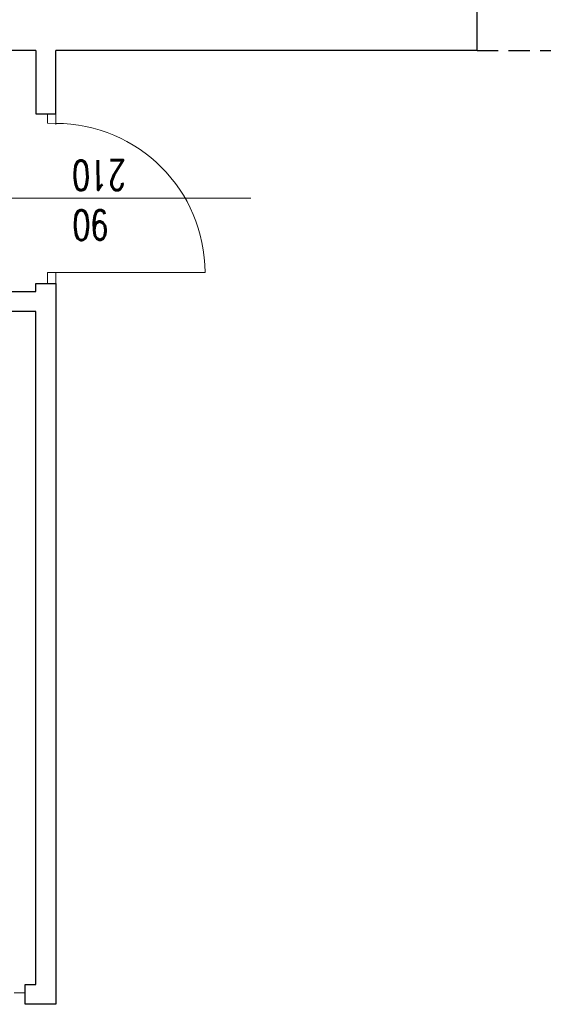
# Model space of a CAD drawing. Header units: millimetres. Extents: x -2948 to 78628, y 64669 to 215420.
# Tile 114 of 256: x 56415 to 56730, y 96066 to 96660. Entities that reach past the tile are written whole.
import ezdxf

# ---------------------------------------------------------------- set-up
doc = ezdxf.new("R2010")
doc.units = ezdxf.units.MM
doc.linetypes.add('HIDDEN', pattern=[9.525, 6.35, -3.175])
for name, color, linetype, lineweight in [('NOWE SCIANY', 3, 'Continuous', 13), ('SCIANY', 7, 'Continuous', 30), ('WYMIAR', 5, 'Continuous', 13), ('ŚCIANY', 7, 'Continuous', 30)]:
    doc.layers.add(name, color=color, linetype=linetype, lineweight=lineweight)
doc.layers.add('pomocnicza', color=4, linetype='Continuous')
doc.styles.add('style2', font='romans.shx', dxfattribs={"width": 0.7})

msp = doc.modelspace()

# ---------------------------------------------------------------- linework, layer by layer
at = {"layer": 'NOWE SCIANY'}
for p, q in [((56431.42, 96602.9), (56431.46, 96597.17)), ((56436.34, 96596.4), (56436.34, 96602.9)), ((56553.91, 96552.07), (56397.34, 96552.07)), ((56436.34, 96507.07), (56431.34, 96507.07)), ((56431.34, 96500.57), (56431.34, 96507.07)), ((56436.34, 96500.57), (56436.34, 96507.07)), ((56424.37, 96077.57), (56417.87, 96077.57)), ((56417.87, 96072.57), (56411.37, 96072.57))]:
    msp.add_line(p, q, dxfattribs=at)
at = {"layer": 'NOWE SCIANY', "ltscale": 2}
msp.add_line((56436.34, 96507.07), (56526.34, 96507.07), dxfattribs=at)
at = {"layer": 'NOWE SCIANY'}
for points in [[(56436.34, 96597.13), (56431.46, 96597.17)], [(56431.34, 96500.57), (56436.34, 96500.57), (56424.34, 96500.57)]]:
    msp.add_lwpolyline(points, dxfattribs=at)
at = {"layer": 'NOWE SCIANY', "lineweight": 5}
msp.add_lwpolyline([(56417.87, 96072.57), (56417.87, 96066.57), (56417.87, 96077.57)], dxfattribs=at)
at = {"layer": 'NOWE SCIANY', "ltscale": 2}
msp.add_lwpolyline([(56417.87, 96077.57), (56417.87, 96065.57), (56417.87, 96065.57)], dxfattribs=at)
msp.add_arc((56436.34, 96507.07), 90, 0, 90, dxfattribs=at)
at = {"layer": 'pomocnicza', "linetype": 'HIDDEN', "ltscale": 2}
msp.add_line((56690.33, 96641.17), (56861.83, 96641.17), dxfattribs=at)
at = {"layer": 'SCIANY', "ltscale": 2}
for points in [[(56690.33, 96641.17), (56690.33, 96671.17)], [(56424.36, 96641.17), (56424.36, 96602.9), (56436.36, 96602.9)], [(56436.36, 96602.9), (56436.36, 96641.17)], [(56417.87, 96065.57), (56417.87, 96077.57), (56424.34, 96077.57), (56424.34, 96483.57), (56143.33, 96483.57), (56143.33, 96495.57), (56248.34, 96495.57), (56248.34, 96498.83), (56260.34, 96498.83), (56260.34, 96495.57), (56424.34, 96495.57), (56424.34, 96500.57), (56436.34, 96500.57), (56436.34, 96065.69), (56417.87, 96065.57)]]:
    msp.add_lwpolyline(points, dxfattribs=at)
at = {"layer": 'WYMIAR', "ltscale": 2}
for points in [[(56431.42, 96602.9), (56436.36, 96602.9), (56424.36, 96602.9)], [(56424.34, 96495.57), (56424.34, 96500.57), (56436.34, 96500.57)]]:
    msp.add_lwpolyline(points, dxfattribs=at)
at = {"layer": 'ŚCIANY', "ltscale": 2}
for p, q in [((56424.36, 96641.17), (56260.34, 96641.17)), ((56690.33, 96641.17), (56436.36, 96641.17))]:
    msp.add_line(p, q, dxfattribs=at)

# ---------------------------------------------------------------- texts
at = {"layer": 'NOWE SCIANY', "linetype": 'Continuous', "ltscale": 0.2, "insert": (56446.15, 96574.7), "char_height": 18, "width": 280.1371, "attachment_point": 9, "rotation": 180.41247, "style": 'style2'}
msp.add_mtext('90\\P210', dxfattribs=at)

doc.saveas('drawing.dxf')
